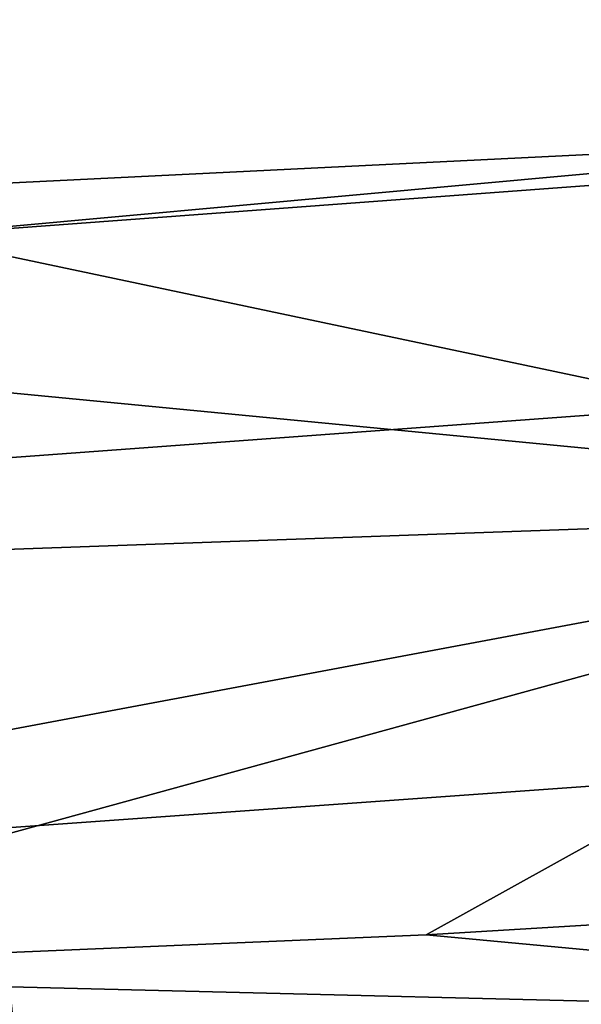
# Model space of a CAD drawing. Header units: millimetres. Extents: x -243 to 243, y -237 to 314.
# Tile 156 of 256: x -198.54 to -197.2, y 181.72 to 184.08. Entities that reach past the tile are written whole.
import ezdxf

# ---------------------------------------------------------------- set-up
doc = ezdxf.new("R2010")
doc.units = ezdxf.units.MM
doc.layers.add('sedak', color=7, linetype='Continuous')

msp = doc.modelspace()

# ---------------------------------------------------------------- meshes
at = {"layer": 'sedak'}
mesh = msp.add_polyface(dxfattribs=at)
corners = [(-207.9268341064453, 181.634033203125, 444.0275573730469), (-211.5697631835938, 181.6025390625, 444.2825317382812), (-207.8937225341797, 182.480712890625, 449.090087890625), (-204.2960662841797, 181.682861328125, 443.7751159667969), (-202.0396423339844, 181.72802734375, 443.6191711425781), (-199.7975006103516, 181.79296875, 443.4641418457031), (-195.72265625, 182.91259765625, 448.6502075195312), (-197.5701751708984, 181.88720703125, 443.3103637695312), (-195.3582153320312, 182.02099609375, 443.1582336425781), (-192.7555084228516, 182.251953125, 442.9782104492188), (-194.0332336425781, 183.965087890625, 454.0132446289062), (-191.3673706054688, 183.3701171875, 448.4883422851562), (-202.4650115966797, 183.56298828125, 454.6836242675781), (-210.3173217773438, 183.336669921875, 454.5153503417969), (-208.6306610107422, 183.430419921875, 454.8692932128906), (-206.7885284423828, 183.48388671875, 454.9418029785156), (-204.677734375, 183.524169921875, 454.8565063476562), (-199.2446899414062, 183.656982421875, 454.4471435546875), (-196.0904541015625, 183.81201171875, 454.1929016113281), (-195.3976593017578, 181.683837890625, 442.2039489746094), (-204.3563079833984, 181.344482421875, 442.8141174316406), (-211.6734313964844, 180.95458984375, 442.8701782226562), (-211.6416778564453, 181.262451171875, 443.3180847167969), (-211.6064758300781, 181.47802734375, 443.7973022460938), (-202.3865661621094, 183.6572265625, 456.0591125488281), (-191.8336334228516, 184.081787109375, 456.7279968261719), (-198.8601837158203, 183.5595703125, 457.2806396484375), (-202.2799377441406, 183.4560546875, 457.52294921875), (-202.1664886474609, 182.9169921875, 458.9789123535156), (-198.7373046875, 183.01904296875, 458.7417297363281), (-191.6664886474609, 183.5390625, 458.2144470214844), (-198.6096038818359, 182.141357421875, 460.07763671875), (-191.4640808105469, 182.652587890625, 459.5714416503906), (-202.0543518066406, 182.04248046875, 460.310791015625), (-201.9523468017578, 180.887939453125, 461.40966796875), (-198.4868774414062, 180.981689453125, 461.1786193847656), (-191.2410888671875, 181.4794921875, 460.6859436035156), (-207.5911712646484, 182.85546875, 458.860107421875), (-207.3363952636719, 183.3623046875, 457.531005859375), (-209.627197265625, 183.28662109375, 457.0989074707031), (-210.1016082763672, 182.80810546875, 458.2478637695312), (-207.8043060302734, 182.0419921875, 460.080322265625), (-210.5092315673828, 182.05224609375, 459.3088989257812), (-204.8494415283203, 182.883544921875, 459.0684509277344), (-204.8023681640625, 183.412841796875, 457.6408081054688), (-204.8792877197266, 182.028076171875, 460.375732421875), (-204.8889465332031, 180.89990234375, 461.4568481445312), (-207.9579620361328, 180.972412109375, 461.094482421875)]
mesh.append_faces([[corners[k] for k in face] for face in [(0, 1, 2, 2), (3, 0, 2, 2), (2, 4, 3, 3), (5, 4, 6, 6), (7, 5, 6, 6), (7, 6, 8, 8), (6, 9, 8, 8), (10, 11, 6, 6), (2, 6, 4, 4), (12, 6, 2, 2), (13, 14, 2, 2), (2, 15, 16, 16), (2, 14, 15, 15), (2, 16, 12, 12), (17, 6, 12, 12), (10, 6, 18, 18), (6, 17, 18, 18), (19, 5, 7, 7), (7, 8, 19, 19), (19, 20, 4, 5), (21, 22, 20, 20), (3, 4, 20, 20), (0, 3, 20, 20), (20, 23, 0, 0), (24, 17, 12, 12), (25, 10, 18, 26), (18, 17, 26, 26), (27, 26, 24, 24), (27, 28, 29, 29), (26, 29, 30, 25), (31, 29, 28, 28), (26, 27, 29, 29), (26, 17, 24, 24), (29, 31, 32, 30), (31, 33, 34, 34), (31, 34, 35, 35), (31, 28, 33, 33), (31, 35, 36, 32), (37, 38, 39, 40), (41, 37, 40, 42), (43, 44, 38, 37), (45, 43, 37, 41), (46, 45, 41, 47), (14, 39, 38, 15), (15, 38, 44, 16), (24, 16, 44, 44), (16, 24, 12, 12), (28, 43, 45, 45), (44, 43, 27, 27), (43, 28, 27, 27), (27, 24, 44, 44), (33, 28, 45, 45), (34, 33, 45, 45)]])

doc.saveas('drawing.dxf')
